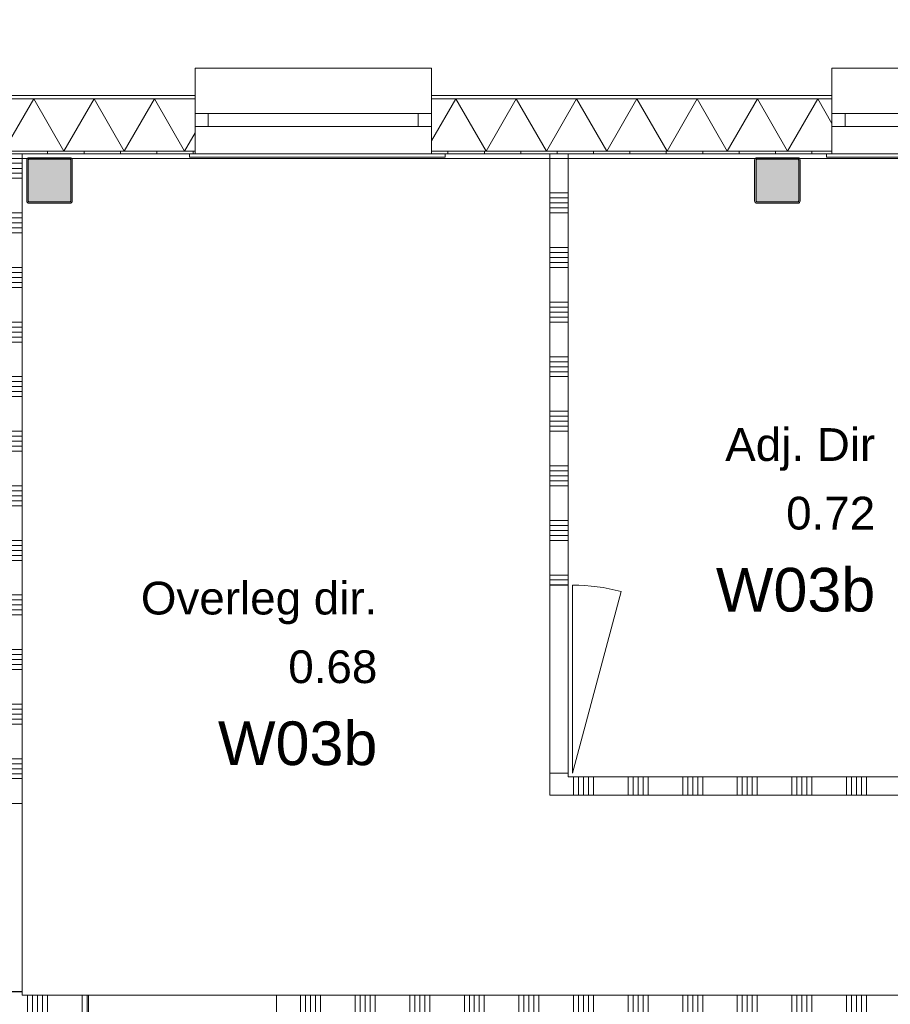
# Model space of a CAD drawing. Header units: millimetres. Extents: x -850 to 154668, y -80411 to 71019.
# Tile 230 of 236: x 81447 to 86231, y 21450 to 26862. Entities that reach past the tile are written whole.
import ezdxf
from ezdxf.enums import TextEntityAlignment as Align

# ---------------------------------------------------------------- set-up
doc = ezdxf.new("R2010")
doc.units = ezdxf.units.MM
doc.header["$MEASUREMENT"] = 0
for name, color, linetype in [('New_21 Buitenwanden', 7, 'Continuous'), ('New_21 Buitenwanden Doorsnede-arcering', 7, 'Continuous'), ('New_21 Buitenwanden Laagscheidingslijnen', 7, 'Continuous'), ('New_21 Buitenwanden Ramen', 7, 'Continuous'), ('New_22 NC Binnenwanden', 7, 'Continuous'), ('New_22 NC Binnenwanden Deuren', 7, 'Continuous'), ('New_22 NC Binnenwanden Doorsnede-arcering', 7, 'Continuous'), ('New_22 NC Binnenwanden Laagscheidingslijnen', 7, 'Continuous'), ('New_23 Vloeren', 7, 'Continuous'), ('New_Z Ruimtefuncties', 7, 'Continuous'), ('New_Z Ruimtefuncties Zone omranding', 7, 'Continuous'), ('New_Z Ruimtefuncties Zone tekst', 7, 'Continuous'), ('S-COLS-____-OTLN.RVT S', 7, 'Continuous'), ('S-COLS-____-OTLN.RVT S 2D arcering', 7, 'Continuous')]:
    doc.layers.add(name, color=color, linetype=linetype)
doc.styles.add('GENERATED_STYLE_1', font='arial.ttf')
doc.styles.add('GENERATED_STYLE_2', font='arial.ttf')
pattern_1 = [(270, (0, 0), (200, 0), [])]

# ---------------------------------------------------------------- blocks, each defined once
blk = doc.blocks.new('Slab_1_1', base_point=(0, 17060))
at = {"layer": 'New_23 Vloeren', "color": 7, "linetype": 'Continuous', "lineweight": 0, "flags": 128}
blk.add_lwpolyline([(0, 17060), (25600, 17060), (25600, 17539.8), (30060, 17539.8), (30060, 0), (44257.3, 0), (99110, 0), (99110, 26125), (78570.2, 26125), (78570.2, 30220), (61804.1, 30220), (61804.1, 33195.8), (50070.2, 33195.8), (50070.2, 36555.1), (42600, 36555.1), (42600, 38994.9), (31200.9, 38994.9), (31200.9, 49880), (25600, 49880), (25600, 70460), (0, 70460)], close=True, dxfattribs=at)
blk = doc.blocks.new('*X847')
at = {"layer": 'New_21 Buitenwanden Doorsnede-arcering', "linetype": 'Continuous', "lineweight": 0, "true_color": 0xe9ebeb}
for points in [[(81210.3, 26427.1), (81301.3, 26427.1), (81301.3, 26427.2), (81210.3, 26427.2)], [(81451.3, 26427.2), (81451.3, 26427.1), (81601.3, 26427.1), (81601.3, 26427.2)], [(81751.3, 26427.2), (81751.3, 26427.1), (81901.3, 26427.1), (81901.3, 26427.2)], [(82051.3, 26427.2), (82051.3, 26427.1), (82201.3, 26427.1), (82201.3, 26427.2)], [(82410.3, 26427.2), (82351.3, 26427.2), (82351.3, 26427.1), (82410.3, 26427.1)]]:
    blk.add_hatch(color=254, dxfattribs=at).paths.add_polyline_path(points)
blk = doc.blocks.new('*X848')
at = {"layer": 'New_21 Buitenwanden Doorsnede-arcering', "linetype": 'Continuous', "lineweight": 0, "true_color": 0xe9ebeb}
for points in [[(83851.3, 26427.2), (83851.3, 26427.1), (84001.3, 26427.1), (84001.3, 26427.2)], [(84151.3, 26427.2), (84151.3, 26427.1), (84301.3, 26427.1), (84301.3, 26427.2)], [(84451.3, 26427.2), (84451.3, 26427.1), (84601.3, 26427.1), (84601.3, 26427.2)], [(84751.3, 26427.2), (84751.3, 26427.1), (84901.3, 26427.1), (84901.3, 26427.2)], [(85051.3, 26427.2), (85051.3, 26427.1), (85201.3, 26427.1), (85201.3, 26427.2)], [(85351.3, 26427.2), (85351.3, 26427.1), (85501.3, 26427.1), (85501.3, 26427.2)], [(85651.3, 26427.2), (85651.3, 26427.1), (85801.3, 26427.1), (85801.3, 26427.2)]]:
    blk.add_hatch(color=254, dxfattribs=at).paths.add_polyline_path(points)
blk = doc.blocks.new('*X851')
at = {"layer": 'New_21 Buitenwanden Doorsnede-arcering', "linetype": 'Continuous', "lineweight": 0, "true_color": 0xe9ebeb}
for points in [[(81210.3, 26140), (81301.3, 26140), (81301.3, 26140.1), (81210.3, 26140.1)], [(81451.3, 26140.1), (81451.3, 26140), (81601.3, 26140), (81601.3, 26140.1)], [(81751.3, 26140.1), (81751.3, 26140), (81901.3, 26140), (81901.3, 26140.1)], [(82051.3, 26140.1), (82051.3, 26140), (82201.3, 26140), (82201.3, 26140.1)], [(82410.3, 26140.1), (82351.3, 26140.1), (82351.3, 26140), (82410.3, 26140)]]:
    blk.add_hatch(color=254, dxfattribs=at).paths.add_polyline_path(points)
blk = doc.blocks.new('*X852')
at = {"layer": 'New_21 Buitenwanden Doorsnede-arcering', "linetype": 'Continuous', "lineweight": 0, "true_color": 0xe9ebeb}
for points in [[(83851.3, 26140.1), (83851.3, 26140), (84001.3, 26140), (84001.3, 26140.1)], [(84151.3, 26140.1), (84151.3, 26140), (84301.3, 26140), (84301.3, 26140.1)], [(84451.3, 26140.1), (84451.3, 26140), (84601.3, 26140), (84601.3, 26140.1)], [(84751.3, 26140.1), (84751.3, 26140), (84901.3, 26140), (84901.3, 26140.1)], [(85051.3, 26140.1), (85051.3, 26140), (85201.3, 26140), (85201.3, 26140.1)], [(85351.3, 26140.1), (85351.3, 26140), (85501.3, 26140), (85501.3, 26140.1)], [(85651.3, 26140.1), (85651.3, 26140), (85801.3, 26140), (85801.3, 26140.1)]]:
    blk.add_hatch(color=254, dxfattribs=at).paths.add_polyline_path(points)
blk = doc.blocks.new('*X855')
at = {"layer": 'New_21 Buitenwanden Doorsnede-arcering', "color": 254, "linetype": 'Continuous', "lineweight": 0, "true_color": 0xe9ebeb}
for p, q in [((81524.2, 26427.1), (81358.5, 26140.1)), ((81524.2, 26427.1), (81689.9, 26140.1)), ((81855.6, 26427.1), (81689.9, 26140.1)), ((81855.6, 26427.1), (82021.3, 26140.1)), ((82187, 26427.1), (82021.3, 26140.1)), ((82187, 26427.1), (82352.7, 26140.1)), ((81210.3, 26396.7), (81358.5, 26140.1)), ((82410.3, 26240), (82352.7, 26140.1))]:
    blk.add_line(p, q, dxfattribs=at)
blk = doc.blocks.new('*X856')
at = {"layer": 'New_21 Buitenwanden Doorsnede-arcering', "color": 254, "linetype": 'Continuous', "lineweight": 0, "true_color": 0xe9ebeb}
for p, q in [((83844, 26427.1), (83710.3, 26195.6)), ((83844, 26427.1), (84009.7, 26140.1)), ((84175.4, 26427.1), (84009.7, 26140.1)), ((84175.4, 26427.1), (84341.1, 26140.1)), ((84506.8, 26427.1), (84341.1, 26140.1)), ((84506.8, 26427.1), (84672.5, 26140.1)), ((84838.2, 26427.1), (84672.5, 26140.1)), ((84838.2, 26427.1), (85003.9, 26140.1)), ((85169.6, 26427.1), (85003.9, 26140.1)), ((85169.6, 26427.1), (85335.3, 26140.1)), ((85501, 26427.1), (85335.3, 26140.1)), ((85501, 26427.1), (85666.7, 26140.1)), ((85832.4, 26427.1), (85666.7, 26140.1)), ((85832.4, 26427.1), (85910.2, 26292.3))]:
    blk.add_line(p, q, dxfattribs=at)
blk = doc.blocks.new('R1 22_7')
at = {"layer": 'New_21 Buitenwanden Ramen', "color": 1, "linetype": 'Continuous', "lineweight": 0}
for p, q in [((-725, 150.2), (-725, 168.2)), ((-725, 168.2), (680, 168.2)), ((680, 168.2), (680, 150.2)), ((-650, 150.2), (-680, 150.2)), ((-650, 150.2), (-680, 150.2)), ((-650, 135.2), (-650, 150.2)), ((-650, 135.2), (-650, 150.2)), ((-650, 0), (-650, 135.1)), ((-650, 0), (-650, 135.1)), ((650, 135.2), (650, 150.2)), ((650, 135.2), (650, 150.2)), ((650, 150.2), (680, 150.2)), ((650, 150.2), (680, 150.2)), ((650, 0), (650, 135.1)), ((650, 0), (650, 135.1)), ((-650, 0), (-577, 0)), ((-650, -72), (-650, 0)), ((-650, -72), (-650, 0)), ((-577, 0), (-577, -72)), ((-577, 0), (577, 0)), ((577, -72), (577, 0)), ((577, 0), (650, 0)), ((650, -72), (650, 0)), ((650, -72), (650, 0)), ((-577, -72), (-650, -72)), ((-650, -152), (-650, -72)), ((577, -72), (-577, -72)), ((650, -72), (577, -72)), ((650, -152), (650, -72)), ((-650, -170), (-650, -320)), ((650, -320), (650, -170)), ((-650, -320), (650, -320))]:
    blk.add_line(p, q, dxfattribs=at)
at = {"layer": 'New_21 Buitenwanden Ramen', "color": 9, "linetype": 'Continuous', "lineweight": 0}
for p, q in [((-650, 150.2), (650, 150.2)), ((-650, 135.1), (-650, 135.2)), ((-650, 135.1), (-650, 135.2)), ((650, 135.1), (650, 135.2)), ((650, 135.1), (650, 135.2)), ((-650, -170), (-650, -152)), ((650, -170), (650, -152))]:
    blk.add_line(p, q, dxfattribs=at)
blk = doc.blocks.new('Wall_174_1', base_point=(88135.2, 26125))
at = {"layer": 'New_21 Buitenwanden Doorsnede-arcering', "linetype": 'Continuous', "lineweight": 0, "true_color": 0xe9ebeb}
h = blk.add_hatch(dxfattribs=at)
h.set_pattern_fill('930_Lijnen_vert_200_0001', color=254, style=0, pattern_type=2)
h.set_pattern_definition(pattern_1)
h.paths.add_polyline_path([(81210.3, 26125), (82410.3, 26125), (82410.3, 26140), (81210.3, 26140)])
h = blk.add_hatch(dxfattribs=at)
h.set_pattern_fill('930_Lijnen_vert_200_0001', color=254, style=0, pattern_type=2)
h.set_pattern_definition(pattern_1)
h.paths.add_polyline_path([(83710.3, 26125), (85910.2, 26125), (85910.2, 26140), (83710.3, 26140)])
at = {"layer": 'New_21 Buitenwanden', "color": 8, "linetype": 'Continuous', "lineweight": 0, "true_color": 0x778488}
for p, q in [((82410.3, 26445.2), (82410.3, 26427.2)), ((82410.3, 26427.2), (82410.3, 26347.2)), ((83710.3, 26445.2), (83710.3, 26427.2)), ((83710.3, 26427.2), (83710.3, 26347.2)), ((85910.2, 26445.2), (85910.2, 26427.2)), ((85910.2, 26427.2), (85910.2, 26347.2)), ((82410.3, 26347.2), (82410.3, 26275.2)), ((83710.3, 26347.2), (83710.3, 26275.2)), ((85910.2, 26347.2), (85910.2, 26275.2)), ((82410.3, 26275.2), (82410.3, 26140.1)), ((83710.3, 26275.2), (83710.3, 26140.1)), ((85910.2, 26275.2), (85910.2, 26140.1)), ((82410.3, 26125), (82380.3, 26125)), ((82410.3, 26140.1), (82410.3, 26140)), ((82410.3, 26140), (82410.3, 26125)), ((83710.3, 26140.1), (83710.3, 26140)), ((83710.3, 26140), (83710.3, 26125)), ((83710.3, 26125), (83740.3, 26125)), ((85910.2, 26125), (85880.2, 26125)), ((85910.2, 26140.1), (85910.2, 26140)), ((85910.2, 26140), (85910.2, 26125))]:
    blk.add_line(p, q, dxfattribs=at)
at = {"layer": 'New_21 Buitenwanden', "color": 8, "linetype": 'Continuous', "lineweight": 0, "true_color": 0x778488, "flags": 128}
for points in [[(82410.3, 26445.2), (81210.3, 26445.2)], [(85910.2, 26445.2), (83710.3, 26445.2)], [(81210.3, 26125), (82410.3, 26125)], [(83710.3, 26125), (85910.2, 26125)]]:
    blk.add_lwpolyline(points, dxfattribs=at)
at = {"layer": 'New_21 Buitenwanden Laagscheidingslijnen', "color": 8, "linetype": 'Continuous', "lineweight": 0, "true_color": 0x778488}
for p, q in [((82410.3, 26427.2), (81210.3, 26427.2)), ((82410.3, 26427.1), (81210.3, 26427.1)), ((85910.2, 26427.2), (83710.3, 26427.2)), ((85910.2, 26427.1), (83710.3, 26427.1)), ((81210.3, 26140.1), (82410.3, 26140.1)), ((81210.3, 26140), (82410.3, 26140)), ((83710.3, 26140.1), (85910.2, 26140.1)), ((83710.3, 26140), (85910.2, 26140))]:
    blk.add_line(p, q, dxfattribs=at)
at = {"layer": 'New_21 Buitenwanden', "color": 8, "lineweight": 0, "true_color": 0x778488}
for name in ['*X847', '*X855', '*X856', '*X848', '*X851', '*X852']:
    blk.add_blockref(name, (0, 0), dxfattribs=at)
at = {"layer": 'New_21 Buitenwanden Ramen', "color": 1, "linetype": 'Continuous', "lineweight": 0, "zscale": 1000, "rotation": 180}
for p in [(83060.3, 26275.2), (86560.2, 26275.2)]:
    blk.add_blockref('R1 22_7', p, dxfattribs=at)
blk = doc.blocks.new('Column 122[122]_1', base_point=(0.5, 3))
at = {"layer": 'S-COLS-____-OTLN.RVT S 2D arcering', "linetype": 'Continuous', "lineweight": 0, "true_color": 0x778488}
h = blk.add_hatch(color=8, dxfattribs=at)
h.paths.add_polyline_path([(85485.5, 25866), (85486.5, 25861), (85489.3, 25856.8), (85493.5, 25853.9), (85498.5, 25853), (85722.5, 25853), (85727.5, 25853.9), (85731.7, 25856.8), (85734.5, 25861), (85735.5, 25866), (85735.5, 26090), (85734.5, 26094.9), (85731.7, 26099.1), (85727.5, 26102), (85722.5, 26103), (85498.5, 26103), (85493.5, 26102), (85489.3, 26099.1), (85486.5, 26094.9), (85485.5, 26090)])
h.paths.add_polyline_path([(85722.5, 25861), (85498.5, 25861), (85496.6, 25861.3), (85495, 25862.4), (85493.9, 25864), (85493.5, 25866), (85493.5, 26090), (85493.9, 26091.9), (85495, 26093.5), (85496.6, 26094.6), (85498.5, 26095), (85722.5, 26095), (85724.4, 26094.6), (85726.1, 26093.5), (85727.1, 26091.9), (85727.5, 26090), (85727.5, 25866), (85727.1, 25864), (85726.1, 25862.4), (85724.4, 25861.3)], flags=0)
blk.add_hatch(color=8, dxfattribs=at).paths.add_polyline_path([(85722.5, 26095), (85498.5, 26095), (85496.6, 26094.6), (85495, 26093.5), (85493.9, 26091.9), (85493.5, 26090), (85493.5, 25866), (85493.9, 25864), (85495, 25862.4), (85496.6, 25861.3), (85498.5, 25861), (85722.5, 25861), (85724.4, 25861.3), (85726.1, 25862.4), (85727.1, 25864), (85727.5, 25866), (85727.5, 26090), (85727.1, 26091.9), (85726.1, 26093.5), (85724.4, 26094.6)])
at = {"layer": 'S-COLS-____-OTLN.RVT S', "color": 1, "linetype": 'Continuous', "lineweight": 0}
for p, q in [((85486.5, 26094.9), (85485.5, 26090)), ((85485.5, 26090), (85485.5, 25866)), ((85489.3, 26099.1), (85486.5, 26094.9)), ((85493.5, 26102), (85489.3, 26099.1)), ((85498.5, 26103), (85493.5, 26102)), ((85493.5, 26090), (85493.9, 26091.9)), ((85493.5, 25866), (85493.5, 26090)), ((85493.9, 26091.9), (85495, 26093.5)), ((85495, 26093.5), (85496.6, 26094.6)), ((85496.6, 26094.6), (85498.5, 26095)), ((85722.5, 26103), (85498.5, 26103)), ((85498.5, 26095), (85722.5, 26095)), ((85727.5, 26102), (85722.5, 26103)), ((85722.5, 26095), (85724.4, 26094.6)), ((85724.4, 26094.6), (85726.1, 26093.5)), ((85726.1, 26093.5), (85727.1, 26091.9)), ((85727.1, 26091.9), (85727.5, 26090)), ((85731.7, 26099.1), (85727.5, 26102)), ((85727.5, 26090), (85727.5, 25866)), ((85734.5, 26094.9), (85731.7, 26099.1)), ((85735.5, 26090), (85734.5, 26094.9)), ((85735.5, 25866), (85735.5, 26090)), ((85485.5, 25866), (85486.5, 25861)), ((85486.5, 25861), (85489.3, 25856.8)), ((85489.3, 25856.8), (85493.5, 25853.9)), ((85493.9, 25864), (85493.5, 25866)), ((85493.5, 25853.9), (85498.5, 25853)), ((85495, 25862.4), (85493.9, 25864)), ((85496.6, 25861.3), (85495, 25862.4)), ((85498.5, 25861), (85496.6, 25861.3)), ((85722.5, 25861), (85498.5, 25861)), ((85498.5, 25853), (85722.5, 25853)), ((85724.4, 25861.3), (85722.5, 25861)), ((85722.5, 25853), (85727.5, 25853.9)), ((85726.1, 25862.4), (85724.4, 25861.3)), ((85727.1, 25864), (85726.1, 25862.4)), ((85727.5, 25866), (85727.1, 25864)), ((85727.5, 25853.9), (85731.7, 25856.8)), ((85731.7, 25856.8), (85734.5, 25861)), ((85734.5, 25861), (85735.5, 25866))]:
    blk.add_line(p, q, dxfattribs=at)
blk = doc.blocks.new('Column 123[123]_1', base_point=(0.5, 3))
at = {"layer": 'S-COLS-____-OTLN.RVT S 2D arcering', "linetype": 'Continuous', "lineweight": 0, "true_color": 0x778488}
h = blk.add_hatch(color=8, dxfattribs=at)
h.paths.add_polyline_path([(81485.5, 25866), (81486.5, 25861), (81489.3, 25856.8), (81493.5, 25853.9), (81498.5, 25853), (81722.5, 25853), (81727.5, 25853.9), (81731.7, 25856.8), (81734.5, 25861), (81735.5, 25866), (81735.5, 26090), (81734.5, 26094.9), (81731.7, 26099.1), (81727.5, 26102), (81722.5, 26103), (81498.5, 26103), (81493.5, 26102), (81489.3, 26099.1), (81486.5, 26094.9), (81485.5, 26090)])
h.paths.add_polyline_path([(81722.5, 25861), (81498.5, 25861), (81496.6, 25861.3), (81495, 25862.4), (81493.9, 25864), (81493.5, 25866), (81493.5, 26090), (81493.9, 26091.9), (81495, 26093.5), (81496.6, 26094.6), (81498.5, 26095), (81722.5, 26095), (81724.4, 26094.6), (81726.1, 26093.5), (81727.1, 26091.9), (81727.5, 26090), (81727.5, 25866), (81727.1, 25864), (81726.1, 25862.4), (81724.4, 25861.3)], flags=0)
blk.add_hatch(color=8, dxfattribs=at).paths.add_polyline_path([(81722.5, 26095), (81498.5, 26095), (81496.6, 26094.6), (81495, 26093.5), (81493.9, 26091.9), (81493.5, 26090), (81493.5, 25866), (81493.9, 25864), (81495, 25862.4), (81496.6, 25861.3), (81498.5, 25861), (81722.5, 25861), (81724.4, 25861.3), (81726.1, 25862.4), (81727.1, 25864), (81727.5, 25866), (81727.5, 26090), (81727.1, 26091.9), (81726.1, 26093.5), (81724.4, 26094.6)])
at = {"layer": 'S-COLS-____-OTLN.RVT S', "color": 1, "linetype": 'Continuous', "lineweight": 0}
for p, q in [((81486.5, 26094.9), (81485.5, 26090)), ((81485.5, 26090), (81485.5, 25866)), ((81489.3, 26099.1), (81486.5, 26094.9)), ((81493.5, 26102), (81489.3, 26099.1)), ((81498.5, 26103), (81493.5, 26102)), ((81493.5, 26090), (81493.9, 26091.9)), ((81493.5, 25866), (81493.5, 26090)), ((81493.9, 26091.9), (81495, 26093.5)), ((81495, 26093.5), (81496.6, 26094.6)), ((81496.6, 26094.6), (81498.5, 26095)), ((81722.5, 26103), (81498.5, 26103)), ((81498.5, 26095), (81722.5, 26095)), ((81727.5, 26102), (81722.5, 26103)), ((81722.5, 26095), (81724.4, 26094.6)), ((81724.4, 26094.6), (81726.1, 26093.5)), ((81726.1, 26093.5), (81727.1, 26091.9)), ((81727.1, 26091.9), (81727.5, 26090)), ((81731.7, 26099.1), (81727.5, 26102)), ((81727.5, 26090), (81727.5, 25866)), ((81734.5, 26094.9), (81731.7, 26099.1)), ((81735.5, 26090), (81734.5, 26094.9)), ((81735.5, 25866), (81735.5, 26090)), ((81485.5, 25866), (81486.5, 25861)), ((81486.5, 25861), (81489.3, 25856.8)), ((81489.3, 25856.8), (81493.5, 25853.9)), ((81493.9, 25864), (81493.5, 25866)), ((81493.5, 25853.9), (81498.5, 25853)), ((81495, 25862.4), (81493.9, 25864)), ((81496.6, 25861.3), (81495, 25862.4)), ((81498.5, 25861), (81496.6, 25861.3)), ((81722.5, 25861), (81498.5, 25861)), ((81498.5, 25853), (81722.5, 25853)), ((81724.4, 25861.3), (81722.5, 25861)), ((81722.5, 25853), (81727.5, 25853.9)), ((81726.1, 25862.4), (81724.4, 25861.3)), ((81727.1, 25864), (81726.1, 25862.4)), ((81727.5, 25866), (81727.1, 25864)), ((81727.5, 25853.9), (81731.7, 25856.8)), ((81731.7, 25856.8), (81734.5, 25861)), ((81734.5, 25861), (81735.5, 25866))]:
    blk.add_line(p, q, dxfattribs=at)
blk = doc.blocks.new('*X2577')
at = {"layer": 'New_22 NC Binnenwanden Doorsnede-arcering', "color": 254, "linetype": 'Continuous', "lineweight": 0, "true_color": 0xe9ebeb}
for p, q in [((84490.3, 22600), (84490.3, 22700)), ((84517.7, 22600), (84517.7, 22700)), ((84545.1, 22600), (84545.1, 22700)), ((84572.6, 22600), (84572.6, 22700)), ((84600, 22600), (84600, 22700)), ((84790.3, 22600), (84790.3, 22700)), ((84817.7, 22600), (84817.7, 22700)), ((84845.1, 22600), (84845.1, 22700)), ((84872.6, 22600), (84872.6, 22700)), ((84900, 22600), (84900, 22700)), ((85090.3, 22600), (85090.3, 22700)), ((85117.7, 22600), (85117.7, 22700)), ((85145.1, 22600), (85145.1, 22700)), ((85172.6, 22600), (85172.6, 22700)), ((85200, 22600), (85200, 22700)), ((85390.3, 22600), (85390.3, 22700)), ((85417.7, 22600), (85417.7, 22700)), ((85445.1, 22600), (85445.1, 22700)), ((85472.6, 22600), (85472.6, 22700)), ((85500, 22600), (85500, 22700)), ((85690.3, 22600), (85690.3, 22700)), ((85717.7, 22600), (85717.7, 22700)), ((85745.1, 22600), (85745.1, 22700)), ((85772.6, 22600), (85772.6, 22700)), ((85800, 22600), (85800, 22700)), ((85990.3, 22600), (85990.3, 22700)), ((86017.7, 22600), (86017.7, 22700)), ((86045.1, 22600), (86045.1, 22700)), ((86072.6, 22600), (86072.6, 22700)), ((86100, 22600), (86100, 22700)), ((86290.3, 22600), (86290.3, 22700)), ((86317.7, 22600), (86317.7, 22700)), ((86345.1, 22600), (86345.1, 22700)), ((86372.6, 22600), (86372.6, 22700)), ((86400, 22600), (86400, 22700)), ((86590.3, 22600), (86590.3, 22700)), ((86617.7, 22600), (86617.7, 22700)), ((86645.1, 22600), (86645.1, 22700)), ((86672.6, 22600), (86672.6, 22700)), ((86700, 22600), (86700, 22700)), ((86890.3, 22600), (86890.3, 22700)), ((86917.7, 22600), (86917.7, 22700)), ((86945.1, 22600), (86945.1, 22700)), ((86972.6, 22600), (86972.6, 22700)), ((87000, 22600), (87000, 22700)), ((87190.3, 22600), (87190.3, 22700)), ((87217.7, 22600), (87217.7, 22700)), ((87245.1, 22600), (87245.1, 22700)), ((87272.6, 22600), (87272.6, 22700)), ((87300, 22600), (87300, 22700)), ((87490.3, 22600), (87490.3, 22700)), ((87517.7, 22600), (87517.7, 22700)), ((87545.1, 22600), (87545.1, 22700)), ((87572.6, 22600), (87572.6, 22700)), ((87600, 22600), (87600, 22700))]:
    blk.add_line(p, q, dxfattribs=at)
blk = doc.blocks.new('Wall_515_1', base_point=(87710, 22600))
at = {"layer": 'New_22 NC Binnenwanden', "color": 8, "linetype": 'Continuous', "lineweight": 0, "true_color": 0x778488, "flags": 128}
for points in [[(84360.1, 22600), (84360.1, 22700)], [(87660, 22700), (84460.1, 22700)], [(84360.1, 22600), (87660, 22600)]]:
    blk.add_lwpolyline(points, dxfattribs=at)
at = {"layer": 'New_22 NC Binnenwanden', "color": 8, "lineweight": 0, "true_color": 0x778488}
blk.add_blockref('*X2577', (0, 0), dxfattribs=at)
blk = doc.blocks.new('*X2612')
at = {"layer": 'New_22 NC Binnenwanden Doorsnede-arcering', "color": 254, "linetype": 'Continuous', "lineweight": 0, "true_color": 0xe9ebeb}
for p, q in [((81490.3, 21400), (81490.3, 21500)), ((81517.7, 21400), (81517.7, 21500)), ((81545.1, 21400), (81545.1, 21500)), ((81572.6, 21400), (81572.6, 21500)), ((81600, 21400), (81600, 21500)), ((81790.3, 21400), (81790.3, 21500)), ((81817.7, 21400), (81817.7, 21500))]:
    blk.add_line(p, q, dxfattribs=at)
blk = doc.blocks.new('*X2613')
at = {"layer": 'New_22 NC Binnenwanden Doorsnede-arcering', "color": 254, "linetype": 'Continuous', "lineweight": 0, "true_color": 0xe9ebeb}
for p, q in [((82990.3, 21400), (82990.3, 21500)), ((83017.7, 21400), (83017.7, 21500)), ((83045.1, 21400), (83045.1, 21500)), ((83072.6, 21400), (83072.6, 21500)), ((83100, 21400), (83100, 21500)), ((83290.3, 21400), (83290.3, 21500)), ((83317.7, 21400), (83317.7, 21500)), ((83345.1, 21400), (83345.1, 21500)), ((83372.6, 21400), (83372.6, 21500)), ((83400, 21400), (83400, 21500)), ((83590.3, 21400), (83590.3, 21500)), ((83617.7, 21400), (83617.7, 21500)), ((83645.1, 21400), (83645.1, 21500)), ((83672.6, 21400), (83672.6, 21500)), ((83700, 21400), (83700, 21500)), ((83890.3, 21400), (83890.3, 21500)), ((83917.7, 21400), (83917.7, 21500)), ((83945.1, 21400), (83945.1, 21500)), ((83972.6, 21400), (83972.6, 21500)), ((84000, 21400), (84000, 21500)), ((84190.3, 21400), (84190.3, 21500)), ((84217.7, 21400), (84217.7, 21500)), ((84245.1, 21400), (84245.1, 21500)), ((84272.6, 21400), (84272.6, 21500)), ((84300, 21400), (84300, 21500)), ((84490.3, 21400), (84490.3, 21500)), ((84517.7, 21400), (84517.7, 21500)), ((84545.1, 21400), (84545.1, 21500)), ((84572.6, 21400), (84572.6, 21500)), ((84600, 21400), (84600, 21500)), ((84790.3, 21400), (84790.3, 21500)), ((84817.7, 21400), (84817.7, 21500)), ((84845.1, 21400), (84845.1, 21500)), ((84872.6, 21400), (84872.6, 21500)), ((84900, 21400), (84900, 21500)), ((85090.3, 21400), (85090.3, 21500)), ((85117.7, 21400), (85117.7, 21500)), ((85145.1, 21400), (85145.1, 21500)), ((85172.6, 21400), (85172.6, 21500)), ((85200, 21400), (85200, 21500)), ((85390.3, 21400), (85390.3, 21500)), ((85417.7, 21400), (85417.7, 21500)), ((85445.1, 21400), (85445.1, 21500)), ((85472.6, 21400), (85472.6, 21500)), ((85500, 21400), (85500, 21500)), ((85690.3, 21400), (85690.3, 21500)), ((85717.7, 21400), (85717.7, 21500)), ((85745.1, 21400), (85745.1, 21500)), ((85772.6, 21400), (85772.6, 21500)), ((85800, 21400), (85800, 21500)), ((85990.3, 21400), (85990.3, 21500)), ((86017.7, 21400), (86017.7, 21500)), ((86045.1, 21400), (86045.1, 21500)), ((86072.6, 21400), (86072.6, 21500)), ((86100, 21400), (86100, 21500)), ((86290.3, 21400), (86290.3, 21500)), ((86317.7, 21400), (86317.7, 21500)), ((86345.1, 21400), (86345.1, 21500)), ((86372.6, 21400), (86372.6, 21500)), ((86400, 21400), (86400, 21500)), ((86590.3, 21400), (86590.3, 21500)), ((86617.7, 21400), (86617.7, 21500)), ((86645.1, 21400), (86645.1, 21500)), ((86672.6, 21400), (86672.6, 21500)), ((86700, 21400), (86700, 21500)), ((86890.3, 21400), (86890.3, 21500)), ((86917.7, 21400), (86917.7, 21500)), ((86945.1, 21400), (86945.1, 21500)), ((86972.6, 21400), (86972.6, 21500)), ((87000, 21400), (87000, 21500)), ((87190.3, 21400), (87190.3, 21500)), ((87217.7, 21400), (87217.7, 21500)), ((87245.1, 21400), (87245.1, 21500)), ((87272.6, 21400), (87272.6, 21500)), ((87300, 21400), (87300, 21500)), ((87490.3, 21400), (87490.3, 21500)), ((87517.7, 21400), (87517.7, 21500)), ((87545.1, 21400), (87545.1, 21500)), ((87572.6, 21400), (87572.6, 21500)), ((87600, 21400), (87600, 21500))]:
    blk.add_line(p, q, dxfattribs=at)
blk = doc.blocks.new('D1 22_12')
at = {"layer": 'New_22 NC Binnenwanden Deuren', "color": 1, "linetype": 'Continuous', "lineweight": 0}
for q in [(-481.8, 267.6), (-517, 0)]:
    blk.add_line((517, 0), q, dxfattribs=at)
at = {"layer": 'New_22 NC Binnenwanden Deuren', "color": 7, "linetype": 'Continuous', "lineweight": 0}
for p, q in [((-517, -20), (-517, -120)), ((-517, -20), (-517, -120)), ((517, -20), (517, -120)), ((517, -20), (517, -120))]:
    blk.add_line(p, q, dxfattribs=at)
at = {"layer": 'New_22 NC Binnenwanden Deuren', "color": 1, "linetype": 'Continuous', "lineweight": 0}
blk.add_arc((517, 0), 1034, 165, 180, dxfattribs=at)
blk = doc.blocks.new('Wall_525_1', base_point=(87710, 21400))
at = {"layer": 'New_22 NC Binnenwanden', "color": 8, "linetype": 'Continuous', "lineweight": 0, "true_color": 0x778488}
for p, q in [((81824.8, 21400), (81824.8, 21500)), ((82858.8, 21400), (82858.8, 21500))]:
    blk.add_line(p, q, dxfattribs=at)
at = {"layer": 'New_22 NC Binnenwanden', "color": 8, "linetype": 'Continuous', "lineweight": 0, "true_color": 0x778488, "flags": 128}
for points in [[(81360, 21500), (81360, 21400)], [(81824.8, 21500), (81460, 21500)], [(87660, 21500), (82858.8, 21500)], [(81460, 21400), (81824.8, 21400)], [(82858.8, 21400), (87660, 21400)]]:
    blk.add_lwpolyline(points, dxfattribs=at)
at = {"layer": 'New_22 NC Binnenwanden Laagscheidingslijnen', "color": 8, "linetype": 'Continuous', "lineweight": 0, "true_color": 0x778488}
blk.add_line((81460, 21400), (81360, 21400), dxfattribs=at)
at = {"layer": 'New_22 NC Binnenwanden', "color": 8, "lineweight": 0, "true_color": 0x778488}
for name in ['*X2612', '*X2613']:
    blk.add_blockref(name, (0, 0), dxfattribs=at)
at = {"layer": 'New_22 NC Binnenwanden Deuren', "color": 1, "linetype": 'Continuous', "lineweight": 0, "zscale": 1000, "rotation": 180}
blk.add_blockref('D1 22_12', (82341.8, 21380), dxfattribs=at)
blk = doc.blocks.new('*X2621')
at = {"layer": 'New_22 NC Binnenwanden Doorsnede-arcering', "color": 254, "linetype": 'Continuous', "lineweight": 0, "true_color": 0xe9ebeb}
for p, q in [((84360.1, 26100), (84460.1, 26100)), ((84360.1, 25909.7), (84460.1, 25909.7)), ((84360.1, 25882.3), (84460.1, 25882.3)), ((84360.1, 25854.9), (84460.1, 25854.9)), ((84360.1, 25827.4), (84460.1, 25827.4)), ((84360.1, 25800), (84460.1, 25800)), ((84360.1, 25609.7), (84460.1, 25609.7)), ((84360.1, 25582.3), (84460.1, 25582.3)), ((84360.1, 25554.9), (84460.1, 25554.9)), ((84360.1, 25527.4), (84460.1, 25527.4)), ((84360.1, 25500), (84460.1, 25500)), ((84360.1, 25309.7), (84460.1, 25309.7)), ((84360.1, 25282.3), (84460.1, 25282.3)), ((84360.1, 25254.9), (84460.1, 25254.9)), ((84360.1, 25227.4), (84460.1, 25227.4)), ((84360.1, 25200), (84460.1, 25200)), ((84360.1, 25009.7), (84460.1, 25009.7)), ((84360.1, 24982.3), (84460.1, 24982.3)), ((84360.1, 24954.9), (84460.1, 24954.9)), ((84360.1, 24927.4), (84460.1, 24927.4)), ((84360.1, 24900), (84460.1, 24900)), ((84360.1, 24709.7), (84460.1, 24709.7)), ((84360.1, 24682.3), (84460.1, 24682.3)), ((84360.1, 24654.9), (84460.1, 24654.9)), ((84360.1, 24627.4), (84460.1, 24627.4)), ((84360.1, 24600), (84460.1, 24600)), ((84360.1, 24409.7), (84460.1, 24409.7)), ((84360.1, 24382.3), (84460.1, 24382.3)), ((84360.1, 24354.9), (84460.1, 24354.9)), ((84360.1, 24327.4), (84460.1, 24327.4)), ((84360.1, 24300), (84460.1, 24300)), ((84360.1, 24109.7), (84460.1, 24109.7)), ((84360.1, 24082.3), (84460.1, 24082.3)), ((84360.1, 24054.9), (84460.1, 24054.9)), ((84360.1, 24027.4), (84460.1, 24027.4)), ((84360.1, 24000), (84460.1, 24000)), ((84360.1, 23809.7), (84460.1, 23809.7)), ((84360.1, 23782.3), (84460.1, 23782.3)), ((84360.1, 23754.9), (84460.1, 23754.9))]:
    blk.add_line(p, q, dxfattribs=at)
blk = doc.blocks.new('D1 22')
at = {"layer": 'New_22 NC Binnenwanden Deuren', "color": 1, "linetype": 'Continuous', "lineweight": 0}
for q in [(-481.8, 267.6), (-517, 0)]:
    blk.add_line((517, 0), q, dxfattribs=at)
at = {"layer": 'New_22 NC Binnenwanden Deuren', "color": 7, "linetype": 'Continuous', "lineweight": 0}
for p, q in [((-517, -25), (-517, -125)), ((-517, -25), (-517, -125)), ((517, -25), (517, -125)), ((517, -25), (517, -125))]:
    blk.add_line(p, q, dxfattribs=at)
at = {"layer": 'New_22 NC Binnenwanden Deuren', "color": 1, "linetype": 'Continuous', "lineweight": 0}
blk.add_arc((517, 0), 1034, 165, 180, dxfattribs=at)
blk = doc.blocks.new('Wall_528_1', base_point=(84460.1, 22600))
at = {"layer": 'New_22 NC Binnenwanden', "color": 8, "linetype": 'Continuous', "lineweight": 0, "true_color": 0x778488}
for p, q in [((84460.1, 23754), (84360.1, 23754)), ((84460.1, 22720), (84360.1, 22720))]:
    blk.add_line(p, q, dxfattribs=at)
at = {"layer": 'New_22 NC Binnenwanden', "color": 8, "linetype": 'Continuous', "lineweight": 0, "true_color": 0x778488, "flags": 128}
for points in [[(84460.1, 26125), (84360.1, 26125)], [(84360.1, 26125), (84360.1, 23754)], [(84460.1, 23754), (84460.1, 26125)], [(84360.1, 22720), (84360.1, 22700)], [(84460.1, 22700), (84460.1, 22720)]]:
    blk.add_lwpolyline(points, dxfattribs=at)
at = {"layer": 'New_22 NC Binnenwanden', "color": 8, "lineweight": 0, "true_color": 0x778488}
blk.add_blockref('*X2621', (0, 0), dxfattribs=at)
at = {"layer": 'New_22 NC Binnenwanden Deuren', "color": 1, "linetype": 'Continuous', "lineweight": 0, "zscale": 1000, "rotation": 270}
blk.add_blockref('D1 22', (84485.1, 23237), dxfattribs=at)
blk = doc.blocks.new('*X2770')
at = {"layer": 'New_22 NC Binnenwanden Doorsnede-arcering', "color": 254, "linetype": 'Continuous', "lineweight": 0, "true_color": 0xe9ebeb}
for p, q in [((81460, 26100), (81360, 26100)), ((81460, 26072.6), (81360, 26072.6)), ((81460, 26045.1), (81360, 26045.1)), ((81460, 26017.7), (81360, 26017.7)), ((81460, 25990.3), (81360, 25990.3)), ((81460, 25800), (81360, 25800)), ((81460, 25772.6), (81360, 25772.6)), ((81460, 25745.1), (81360, 25745.1)), ((81460, 25717.7), (81360, 25717.7)), ((81460, 25690.3), (81360, 25690.3)), ((81460, 25500), (81360, 25500)), ((81460, 25472.6), (81360, 25472.6)), ((81460, 25445.1), (81360, 25445.1)), ((81460, 25417.7), (81360, 25417.7)), ((81460, 25390.3), (81360, 25390.3)), ((81460, 25200), (81360, 25200)), ((81460, 25172.6), (81360, 25172.6)), ((81460, 25145.1), (81360, 25145.1)), ((81460, 25117.7), (81360, 25117.7)), ((81460, 25090.3), (81360, 25090.3)), ((81460, 24900), (81360, 24900)), ((81460, 24872.6), (81360, 24872.6)), ((81460, 24845.1), (81360, 24845.1)), ((81460, 24817.7), (81360, 24817.7)), ((81460, 24790.3), (81360, 24790.3)), ((81460, 24600), (81360, 24600)), ((81460, 24572.6), (81360, 24572.6)), ((81460, 24545.1), (81360, 24545.1)), ((81460, 24517.7), (81360, 24517.7)), ((81460, 24490.3), (81360, 24490.3)), ((81460, 24300), (81360, 24300)), ((81460, 24272.6), (81360, 24272.6)), ((81460, 24245.1), (81360, 24245.1)), ((81460, 24217.7), (81360, 24217.7)), ((81460, 24190.3), (81360, 24190.3)), ((81460, 24000), (81360, 24000)), ((81460, 23972.6), (81360, 23972.6)), ((81460, 23945.1), (81360, 23945.1)), ((81460, 23917.7), (81360, 23917.7)), ((81460, 23890.3), (81360, 23890.3)), ((81460, 23700), (81360, 23700)), ((81460, 23672.6), (81360, 23672.6)), ((81460, 23645.1), (81360, 23645.1)), ((81460, 23617.7), (81360, 23617.7)), ((81460, 23590.3), (81360, 23590.3)), ((81460, 23400), (81360, 23400)), ((81460, 23372.6), (81360, 23372.6)), ((81460, 23345.1), (81360, 23345.1)), ((81460, 23317.7), (81360, 23317.7)), ((81460, 23290.3), (81360, 23290.3)), ((81460, 23100), (81360, 23100)), ((81460, 23072.6), (81360, 23072.6)), ((81460, 23045.1), (81360, 23045.1)), ((81460, 23017.7), (81360, 23017.7)), ((81460, 22990.3), (81360, 22990.3)), ((81460, 22800), (81360, 22800)), ((81460, 22772.6), (81360, 22772.6)), ((81460, 22745.1), (81360, 22745.1)), ((81460, 22717.7), (81360, 22717.7)), ((81460, 22690.3), (81360, 22690.3))]:
    blk.add_line(p, q, dxfattribs=at)
blk = doc.blocks.new('*X2771')
at = {"layer": 'New_22 NC Binnenwanden Doorsnede-arcering', "color": 254, "linetype": 'Continuous', "lineweight": 0, "true_color": 0xe9ebeb}
blk.add_line((81460, 21517.7), (81360, 21517.7), dxfattribs=at)
blk = doc.blocks.new('D1 22_3')
at = {"layer": 'New_22 NC Binnenwanden Deuren', "color": 1, "linetype": 'Continuous', "lineweight": 0}
for q in [(-481.8, 267.6), (-517, 0)]:
    blk.add_line((517, 0), q, dxfattribs=at)
at = {"layer": 'New_22 NC Binnenwanden Deuren', "color": 7, "linetype": 'Continuous', "lineweight": 0}
for p, q in [((-517, -114), (-517, -14)), ((-517, -114), (-517, -14)), ((517, -114), (517, -14)), ((517, -114), (517, -14))]:
    blk.add_line(p, q, dxfattribs=at)
at = {"layer": 'New_22 NC Binnenwanden Deuren', "color": 1, "linetype": 'Continuous', "lineweight": 0}
blk.add_arc((517, 0), 1034, 165, 180, dxfattribs=at)
blk = doc.blocks.new('Wall_574_1', base_point=(81360, 21400))
at = {"layer": 'New_22 NC Binnenwanden', "color": 8, "linetype": 'Continuous', "lineweight": 0, "true_color": 0x778488}
for p, q in [((81460, 22554), (81360, 22554)), ((81460, 21520), (81360, 21520))]:
    blk.add_line(p, q, dxfattribs=at)
at = {"layer": 'New_22 NC Binnenwanden', "color": 8, "linetype": 'Continuous', "lineweight": 0, "true_color": 0x778488, "flags": 128}
for points in [[(81360, 26125), (81460, 26125)], [(81360, 26125), (81360, 22554)], [(81460, 22554), (81460, 26125)], [(81360, 21520), (81360, 21500)], [(81460, 21500), (81460, 21520)]]:
    blk.add_lwpolyline(points, dxfattribs=at)
at = {"layer": 'New_22 NC Binnenwanden', "color": 8, "lineweight": 0, "true_color": 0x778488}
for name in ['*X2770', '*X2771']:
    blk.add_blockref(name, (0, 0), dxfattribs=at)
at = {"layer": 'New_22 NC Binnenwanden Deuren', "color": 1, "linetype": 'Continuous', "lineweight": 0, "xscale": -1, "zscale": 1000, "rotation": 90}
blk.add_blockref('D1 22_3', (81346, 22037), dxfattribs=at)
blk = doc.blocks.new('Adj. Dir_0.72_107_1', base_point=(85709.3, 24092.3))
at = {"layer": 'New_Z Ruimtefuncties Zone tekst', "color": 2, "lineweight": 0}
for tag, height, style, p in [('DUMMY_938', 180, 'GENERATED_STYLE_1', (86148.1, 24658)), ('ROOM_NAME', 180, 'GENERATED_STYLE_1', (86148.1, 24616.9)), ('DUMMY_939', 180, 'GENERATED_STYLE_1', (86148.1, 24280.9)), ('ROOM_NUMBER', 180, 'GENERATED_STYLE_1', (86148.1, 24239.8)), ('stWallCovering', 240, 'GENERATED_STYLE_2', (86148.1, 23848.9))]:
    blk.add_attdef(tag, text='', height=height, dxfattribs=dict(at, style=style)).set_placement(p, align=Align.TOP_RIGHT)
at = {"layer": 'New_Z Ruimtefuncties Zone tekst', "color": 2, "lineweight": 0, "style": 'GENERATED_STYLE_2'}
blk.add_attdef('DUMMY_940', text='', height=240, dxfattribs=at).set_placement((85270.4, 23903.8), align=Align.TOP_LEFT)
blk = doc.blocks.new('Overleg dir._0.68_108_1', base_point=(82775.2, 23248.2))
at = {"layer": 'New_Z Ruimtefuncties Zone tekst', "color": 2, "lineweight": 0}
for tag, height, style, p in [('DUMMY_938', 180, 'GENERATED_STYLE_1', (83412.1, 23813.9)), ('ROOM_NAME', 180, 'GENERATED_STYLE_1', (83412.1, 23772.8)), ('DUMMY_939', 180, 'GENERATED_STYLE_1', (83412.1, 23436.8)), ('ROOM_NUMBER', 180, 'GENERATED_STYLE_1', (83412.1, 23395.6)), ('stWallCovering', 240, 'GENERATED_STYLE_2', (83412.1, 23004.8))]:
    blk.add_attdef(tag, text='', height=height, dxfattribs=dict(at, style=style)).set_placement(p, align=Align.TOP_RIGHT)
at = {"layer": 'New_Z Ruimtefuncties Zone tekst', "color": 2, "lineweight": 0, "style": 'GENERATED_STYLE_2'}
blk.add_attdef('DUMMY_940', text='', height=240, dxfattribs=at).set_placement((82138.4, 23059.6), align=Align.TOP_LEFT)

msp = doc.modelspace()

# ---------------------------------------------------------------- linework, layer by layer
at = {"layer": 'New_Z Ruimtefuncties Zone omranding', "color": 52, "linetype": 'Continuous', "lineweight": 0, "flags": 128}
for points in [[(81460, 21500), (87660, 21500), (87660, 22600), (84360.1, 22600), (84360.1, 26100), (81485, 26100), (81460, 26100)], [(84460.1, 22700), (87660, 22700), (87660, 26100), (87460, 26100), (85485, 26100), (84460.1, 26100)]]:
    msp.add_lwpolyline(points, close=True, dxfattribs=at)

# ---------------------------------------------------------------- block references
at = {"layer": 'New_21 Buitenwanden', "color": 8, "lineweight": 0, "true_color": 0x778488}
msp.add_blockref('Wall_174_1', (88135.2, 26125), dxfattribs=at)
at = {"layer": 'New_22 NC Binnenwanden', "color": 8, "lineweight": 0, "true_color": 0x778488}
for name, p in [('Wall_574_1', (81360, 21400)), ('Wall_528_1', (84460.1, 22600)), ('Wall_515_1', (87710, 22600)), ('Wall_525_1', (87710, 21400))]:
    msp.add_blockref(name, p, dxfattribs=at)
at = {"layer": 'New_23 Vloeren', "color": 7, "linetype": 'Continuous', "lineweight": 0}
msp.add_blockref('Slab_1_1', (0, 17060), dxfattribs=at)
at = {"layer": 'New_Z Ruimtefuncties', "color": 2, "linetype": 'Continuous', "lineweight": 0}
for name, p, values in [('Adj. Dir_0.72_107_1', (85709.3, 24092.3), {'ROOM_NAME': 'Adj. Dir', 'ROOM_NUMBER': '0.72', 'stWallCovering': 'W03b'}), ('Overleg dir._0.68_108_1', (82775.2, 23248.2), {'ROOM_NAME': 'Overleg dir.', 'ROOM_NUMBER': '0.68', 'stWallCovering': 'W03b'})]:
    msp.add_blockref(name, p, dxfattribs=at).add_auto_attribs(values)
at = {"layer": 'S-COLS-____-OTLN.RVT S', "color": 1, "linetype": 'Continuous', "lineweight": 0}
for name in ['Column 123[123]_1', 'Column 122[122]_1']:
    msp.add_blockref(name, (0.5, 3), dxfattribs=at)

doc.saveas('drawing.dxf')
